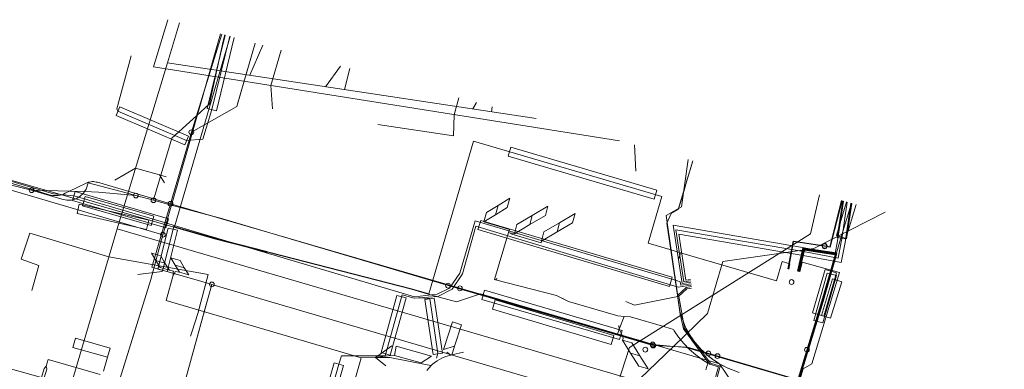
# Model space of a CAD drawing. Header units: metres. Extents: x 136717 to 137105, y 452657 to 453124.
# Tile 21 of 27: x 136853 to 136957, y 453083 to 453120. Entities that reach past the tile are written whole.
import ezdxf

# ---------------------------------------------------------------- set-up
doc = ezdxf.new("R2010")
doc.units = ezdxf.units.M
doc.header["$MEASUREMENT"] = 0
for name, color, linetype, lineweight in [('DATA_GM0344_MANTELBUIS', 7, 'Continuous', 0), ('DATA_GM0344_TELECOMMUNICATIEKAB', 7, 'Continuous', 0), ('DATA_KL1049_TELECOMMUNICATIEKAB', 7, 'Continuous', 0), ('DATA_KL1051_GTWP', 7, 'Continuous', 0), ('DATA_KL1051_KABELBED', 7, 'Continuous', 0), ('DATA_KL1051_MANTELBUIS', 7, 'Continuous', 0), ('DATA_KL1051_MOF', 7, 'Continuous', 0), ('GAS-LD_KL1081_MANTELBUIS', 7, 'Continuous', 0), ('GAS-LD_KL1081_OLIEGASCHEMIPIJP', 7, 'Continuous', 0), ('GAS-LD_KL1081_TSTUK', 7, 'Continuous', 0), ('LS_GM0344_ELEKTRICITEITSKABEL', 7, 'Continuous', 0), ('LS_KL1081_ELEKTRICITEITSKABEL', 7, 'Continuous', 0), ('LS_KL1081_MANTELBUIS', 7, 'Continuous', 0), ('LS_KL1081_MOF', 7, 'Continuous', 0), ('MS_KL1081_MANTELBUIS', 7, 'Continuous', 0), ('MS_KL1081_MOF', 7, 'Continuous', 0), ('MS_KL1081_TECHNISCHGEBOUW', 7, 'Continuous', 0), ('OVERIG_GM0344_MANTELBUIS', 7, 'Continuous', 0), ('OVERIG_GM0344_OVERIG', 7, 'Continuous', 0), ('RIOOL-VV_GM0344_RIOOLLEIDING', 7, 'Continuous', 0), ('WATER_KL1048_WATERLEIDING', 7, 'Continuous', 0)]:
    doc.layers.add(name, color=color, linetype=linetype, lineweight=lineweight)

# ---------------------------------------------------------------- blocks, each defined once
blk = doc.blocks.new('LI_21O060533_1')
at = {"layer": 'DATA_GM0344_MANTELBUIS', "color": 3, "linetype": 'Continuous', "flags": 128}
for points in [[(136909.84, 453090.61), (136903.41, 453092.25)], [(136916.28, 453088.47), (136911.11, 453089.97)], [(136921.24, 453087.29), (136917.62, 453088.34)], [(136886.83, 453075.51), (136889.11, 453083.42)], [(136892.3, 453084.09), (136896.22, 453083.3)]]:
    blk.add_lwpolyline(points, dxfattribs=at)
at = {"layer": 'DATA_GM0344_TELECOMMUNICATIEKAB', "color": 3, "linetype": 'Continuous', "flags": 128}
for points in [[(136902.21, 453098.32), (136903.43, 453099.07), (136903.7, 453100.05), (136904.92, 453100.8), (136904.65, 453099.82), (136903.43, 453099.07), (136903.7, 453100.05), (136902.48, 453099.3), (136902.21, 453098.32), (136902.21, 453098.32), (136904.55, 453097.63)], [(136905.41, 453097.08), (136905.66, 453098.05), (136907.29, 453099.01), (136907.04, 453098.04), (136908.67, 453098.99), (136908.92, 453099.96), (136907.29, 453099.01), (136907.04, 453098.04), (136905.41, 453097.08), (136905.41, 453097.08), (136905.19, 453097.15), (136904.88, 453097.17)], [(136908.27, 453096.31), (136908.52, 453097.28), (136910.15, 453098.24), (136909.9, 453097.27), (136911.53, 453098.22), (136911.78, 453099.19), (136910.15, 453098.24), (136909.9, 453097.27), (136908.27, 453096.31), (136908.27, 453096.31), (136908.22, 453096.12), (136905.15, 453097.02), (136904.88, 453097.17)], [(136869.13, 453093.24), (136868.67, 453093.99), (136867.7, 453094.27), (136867.24, 453095.03), (136868.22, 453094.75), (136868.67, 453093.99), (136867.7, 453094.27), (136868.15, 453093.52), (136869.13, 453093.24), (136869.13, 453093.24), (136869.56, 453093.16), (136869.53, 453093.03), (136869.54, 453092.72)], [(136870.18, 453093.04), (136869.73, 453093.79), (136870.7, 453093.51), (136870.25, 453094.27), (136869.27, 453094.55), (136869.73, 453093.79), (136870.7, 453093.51), (136871.16, 453092.76), (136870.18, 453093.04), (136870.18, 453093.04), (136869.75, 453093.12), (136869.72, 453092.99), (136869.54, 453092.72)], [(136898.93, 453084.69), (136899.11, 453085.26), (136897.94, 453084.93), (136898.9, 453087.83), (136899.85, 453087.52), (136899.11, 453085.26)], [(136862.63, 453084.11), (136858.97, 453085.13), (136859.25, 453086.1), (136862.9, 453085.07), (136862.63, 453084.11), (136862.63, 453084.11), (136862.21, 453082.66)], [(136916.78, 453085.89), (136917.63, 453084.53), (136918.61, 453084.26), (136919.47, 453082.9), (136918.49, 453083.16), (136917.63, 453084.53), (136918.61, 453084.26), (136917.76, 453085.63), (136916.78, 453085.89), (136916.78, 453085.89), (136916.83, 453086.08), (136916.79, 453086.37)], [(136855.68, 453081.99), (136846.25, 453084.61), (136845.97, 453083.65), (136855.42, 453081.02), (136855.68, 453081.99), (136855.68, 453081.99), (136855.97, 453082.94), (136856.18, 453083.19)], [(136892.81, 453084.28), (136892.99, 453085.26), (136896.7, 453084.24), (136895.61, 453083.51), (136892.81, 453084.28), (136892.81, 453084.28), (136892.68, 453084.32), (136892.38, 453084.28)], [(136854.5, 453077.91), (136854.76, 453078.88), (136835.55, 453084.21), (136835.26, 453083.25), (136854.5, 453077.91), (136854.5, 453077.91), (136854.72, 453077.84), (136856.23, 453082.86), (136856.18, 453083.19)]]:
    blk.add_lwpolyline(points, dxfattribs=at)
at = {"layer": 'DATA_KL1049_TELECOMMUNICATIEKAB', "color": 3, "linetype": 'Continuous', "flags": 128}
for points in [[(136924.17, 453104.75), (136923.91, 453103.89), (136923.59, 453102.82), (136923.28, 453101.76), (136922.96, 453100.69), (136922.64, 453099.63), (136921.89, 453099.2), (136921.42, 453098.19), (136922.83, 453088.79), (136923.45, 453087.17), (136923.89, 453086.4), (136924.39, 453085.68), (136924.89, 453085.1), (136925.01, 453084.97), (136925.59, 453084.41), (136926.28, 453083.87), (136927.01, 453083.4), (136927.79, 453083), (136929.04, 453082.5)], [(136924.16, 453104.75), (136922.64, 453099.63), (136921.89, 453099.2), (136921.42, 453098.19), (136922.38, 453091.77), (136922.83, 453088.79), (136923.45, 453087.17), (136923.89, 453086.4), (136924.39, 453085.68), (136924.45, 453085.62), (136924.77, 453085.24), (136924.89, 453085.1), (136925.01, 453084.97), (136925.28, 453084.71), (136925.59, 453084.41), (136925.81, 453084.24), (136926.07, 453084.04), (136926.28, 453083.87), (136926.4, 453083.79), (136926.72, 453083.59), (136927.01, 453083.4), (136927.27, 453083.27), (136927.79, 453083), (136928.2, 453082.84)]]:
    blk.add_lwpolyline(points, dxfattribs=at)
at = {"layer": 'DATA_KL1051_GTWP', "color": 3, "linetype": 'Continuous'}
for centre in [(136871.44, 453107.74), (136871.44, 453107.74), (136871.44, 453107.74), (136854.65, 453101.65), (136854.65, 453101.65), (136854.65, 453101.65), (136865.61, 453101.09), (136865.61, 453101.09), (136865.61, 453101.09), (136867.46, 453100.6), (136867.46, 453100.6), (136867.46, 453100.6), (136869.24, 453100.23), (136869.24, 453100.23), (136869.25, 453100.23), (136869.25, 453100.23), (136873.6, 453091.76), (136873.6, 453091.76), (136873.6, 453091.76), (136898.43, 453091.63), (136898.43, 453091.63), (136899.68, 453091.35), (136899.68, 453091.35), (136919.95, 453085.45), (136919.95, 453085.45), (136920, 453085.34), (136920, 453085.34)]:
    blk.add_circle(centre, 0.25, dxfattribs=at)
at = {"layer": 'DATA_KL1051_KABELBED', "color": 3, "linetype": 'Continuous', "flags": 128}
for points in [[(136867.46, 453100.6), (136867.5, 453100.74), (136869.4, 453107.1), (136871.98, 453109.47), (136873.35, 453110.73), (136874.77, 453117.3), (136874.96, 453117.95)], [(136871.44, 453107.74), (136871.98, 453109.47), (136874.65, 453118.03)], [(136878.15, 453117.09), (136876.21, 453110.44), (136871.44, 453107.74)], [(136827.58, 453109.38), (136827.78, 453109.31), (136840.27, 453105.24), (136854.65, 453101.65)], [(136869.25, 453100.23), (136869.24, 453100.23), (136867.5, 453100.74), (136861.56, 453102.48), (136861.42, 453102.51), (136861.28, 453102.54), (136861.14, 453102.55), (136861, 453102.55), (136860.86, 453102.53), (136860.72, 453102.51), (136860.58, 453102.48), (136860.44, 453102.43), (136860.31, 453102.37), (136858.63, 453101.54), (136858.19, 453101.33), (136858.01, 453101.25), (136857.83, 453101.18), (136857.64, 453101.14), (136857.45, 453101.1), (136857.25, 453101.09), (136857.06, 453101.09), (136856.86, 453101.1), (136856.67, 453101.13), (136856.48, 453101.18), (136854.94, 453101.64), (136842.91, 453105.22)], [(136869.24, 453100.23), (136869.24, 453100.23), (136871.44, 453107.74)], [(136854.65, 453101.65), (136857.82, 453100.71), (136858.36, 453100.59), (136858.83, 453100.61), (136859.34, 453100.76), (136859.73, 453100.99), (136860.11, 453101.34), (136860.21, 453101.5), (136860.37, 453101.76), (136860.58, 453102.44), (136864.6, 453101.36), (136865.61, 453101.09)], [(136865.61, 453101.09), (136861.67, 453101.46), (136860.21, 453101.5), (136858.63, 453101.54), (136854.94, 453101.64), (136854.65, 453101.65)], [(136865.61, 453101.09), (136867.46, 453100.6)], [(136869.24, 453100.23), (136869.22, 453100.13), (136867.3, 453093.58), (136872.55, 453092.07), (136873.6, 453091.76)], [(136898.43, 453091.63), (136879.69, 453097.18), (136874.5, 453098.72), (136873.56, 453098.97), (136869.22, 453100.13), (136867.46, 453100.6)], [(136869.25, 453100.23), (136873.56, 453098.97), (136874.5, 453098.69), (136879.69, 453097.18), (136899.68, 453091.35)], [(136873.6, 453091.76), (136915.98, 453079.31), (136922.12, 453085.24), (136922.13, 453085.24), (136925.71, 453088.7), (136927.31, 453094.17), (136936.89, 453095.52), (136944.39, 453099.33)], [(136864.98, 453060.59), (136873.09, 453090.01), (136873.6, 453091.76)], [(136920, 453085.34), (136898.43, 453091.63)], [(136899.68, 453091.35), (136919.91, 453085.45), (136919.95, 453085.45)], [(137061.16, 453068.02), (137043.09, 453062.8), (137036.98, 453061.04), (137036.94, 453061.03), (137036.94, 453061.03), (137036.93, 453061.03), (137029.27, 453059.75), (137025.4, 453059.29), (137025.36, 453059.28), (137020.39, 453059.12), (137015.42, 453059.36), (137010.5, 453060.02), (137005.65, 453061.09), (137005, 453061.26), (137004.82, 453061.31), (137000, 453062.74), (136980.77, 453068.45), (136947.34, 453078.16), (136946.85, 453078.3), (136923.47, 453085.12), (136922.29, 453085.23), (136922.13, 453085.24), (136919.95, 453085.45)], [(137062.19, 453067.75), (137043.09, 453062.8), (137036.99, 453061.23), (137036.98, 453061.23), (137036.8, 453061.2), (137025.4, 453059.29), (137025.36, 453059.28), (137022.75, 453059.1), (137020.19, 453059.05), (137017.42, 453059.13), (137014.79, 453059.34), (137012.16, 453059.67), (137009.86, 453060.08), (137007.29, 453060.64), (137005.65, 453061.09), (137005, 453061.26), (137004.82, 453061.31), (136947.34, 453078.16), (136946.57, 453078.39), (136932.99, 453082.39), (136923.6, 453085.16), (136922.29, 453085.23), (136922.12, 453085.24), (136920, 453085.34)]]:
    blk.add_lwpolyline(points, dxfattribs=at)
at = {"layer": 'DATA_KL1051_MANTELBUIS', "color": 3, "linetype": 'Continuous', "flags": 128}
for points in [[(136874.65, 453118.03), (136872.54, 453111.27)], [(136873.35, 453110.73), (136874.77, 453117.3)], [(136878.15, 453117.09), (136876.25, 453110.58)], [(136866.08, 453100.97), (136865.61, 453101.09), (136864.6, 453101.36), (136861.25, 453102.26)], [(136898.43, 453091.63), (136920, 453085.34)], [(136919.89, 453085.46), (136899.73, 453091.34)], [(136870.4, 453080.24), (136873.06, 453089.88)]]:
    blk.add_lwpolyline(points, dxfattribs=at)
at = {"layer": 'DATA_KL1051_MOF', "color": 3, "linetype": 'Continuous'}
for centre in [(136925.8, 453084.51), (136926.76, 453084.23)]:
    blk.add_circle(centre, 0.25, dxfattribs=at)
at = {"layer": 'GAS-LD_KL1081_MANTELBUIS', "color": 41, "linetype": 'Continuous', "flags": 128}
for points in [[(136872.11, 453109.69), (136874.49, 453118.07)], [(136857.48, 453060.91), (136858.86, 453065.59), (136866.51, 453090.15)]]:
    blk.add_lwpolyline(points, dxfattribs=at)
at = {"layer": 'GAS-LD_KL1081_OLIEGASCHEMIPIJP', "color": 41, "linetype": 'Continuous', "flags": 128}
for points in [[(136870.94, 453105.55), (136874.49, 453118.07)], [(136868.45, 453096.97), (136869.19, 453099.5), (136870.94, 453105.55)], [(136849.74, 453102.45), (136868.45, 453096.97)], [(136867.18, 453092.29), (136868.45, 453096.97)], [(136856.85, 453058.82), (136858.86, 453065.59), (136867.18, 453092.29)]]:
    blk.add_lwpolyline(points, dxfattribs=at)
at = {"layer": 'GAS-LD_KL1081_TSTUK', "color": 41, "linetype": 'Continuous'}
blk.add_circle((136868.45, 453096.97), 0.25, dxfattribs=at)
at = {"layer": 'LS_GM0344_ELEKTRICITEITSKABEL', "color": 14, "linetype": 'Continuous', "flags": 128}
for points in [[(136925.52, 453082.8), (136925.74, 453083.5), (136925.19, 453083.83), (136924.48, 453084.35), (136923.82, 453084.92), (136923.22, 453085.54), (136922.66, 453086.21), (136922.2, 453086.88), (136922.15, 453087.03), (136921.24, 453087.29), (136917.62, 453088.34), (136916.95, 453088.4), (136916.29, 453088.47), (136916.28, 453088.47), (136911.11, 453089.97), (136911.11, 453089.97), (136910.48, 453090.29), (136909.84, 453090.61), (136903.41, 453092.25), (136903.32, 453092.27), (136904.79, 453097.2), (136904.88, 453097.53), (136904.55, 453097.63)], [(136925.52, 453082.8), (136925.74, 453083.5), (136925.19, 453083.83), (136924.48, 453084.35), (136923.82, 453084.92), (136923.22, 453085.54), (136922.66, 453086.21), (136922.2, 453086.88), (136922.15, 453087.03), (136921.24, 453087.29), (136917.62, 453088.34), (136916.95, 453088.4), (136916.29, 453088.47), (136916.28, 453088.47), (136911.11, 453089.97), (136911.11, 453089.97), (136910.48, 453090.29), (136909.84, 453090.61), (136903.41, 453092.25), (136903.32, 453092.27), (136904.79, 453097.2), (136904.88, 453097.17)], [(136886.83, 453075.51), (136889.11, 453083.42), (136889.3, 453084.05), (136883.33, 453085.8), (136868.78, 453090.07), (136869.54, 453092.72)], [(136925.52, 453082.8), (136925.74, 453083.5), (136925.19, 453083.83), (136924.48, 453084.35), (136923.82, 453084.92), (136923.22, 453085.54), (136922.66, 453086.21), (136922.2, 453086.88), (136922.15, 453087.03), (136921.24, 453087.29), (136917.62, 453088.34), (136916.95, 453088.4), (136916.29, 453088.47), (136916.28, 453088.47), (136911.11, 453089.97), (136911.11, 453089.97), (136910.48, 453090.29), (136909.84, 453090.61), (136903.41, 453092.25), (136903.59, 453092.38)], [(136925.52, 453082.8), (136925.74, 453083.5), (136925.19, 453083.83), (136924.48, 453084.35), (136923.82, 453084.92), (136923.22, 453085.54), (136922.66, 453086.21), (136922.2, 453086.88), (136922.15, 453087.03), (136921.24, 453087.29), (136917.62, 453088.34), (136916.95, 453088.4), (136916.29, 453088.47), (136916.28, 453088.47), (136911.11, 453089.97), (136911.11, 453089.97), (136910.48, 453090.29), (136909.84, 453090.61), (136903.41, 453092.25), (136903.59, 453092.38)], [(136925.52, 453082.8), (136925.74, 453083.5), (136925.19, 453083.83), (136924.48, 453084.35), (136923.82, 453084.92), (136923.22, 453085.54), (136922.66, 453086.21), (136922.2, 453086.88), (136922.15, 453087.03), (136921.24, 453087.29), (136917.62, 453088.34), (136916.95, 453088.4), (136916.29, 453088.47), (136916.28, 453088.47), (136911.11, 453089.97), (136911.11, 453089.97), (136910.48, 453090.29), (136909.84, 453090.61), (136903.41, 453092.25), (136903.59, 453092.38)], [(136925.52, 453082.8), (136925.74, 453083.5), (136925.19, 453083.83), (136924.48, 453084.35), (136923.82, 453084.92), (136923.22, 453085.54), (136922.66, 453086.21), (136922.2, 453086.88), (136922.15, 453087.03), (136921.24, 453087.29), (136917.62, 453088.34), (136916.95, 453088.4), (136916.29, 453088.47), (136916.28, 453088.47), (136911.11, 453089.97), (136911.11, 453089.97), (136910.48, 453090.29), (136910.52, 453090.3)], [(136925.52, 453082.8), (136925.74, 453083.5), (136925.19, 453083.83), (136924.48, 453084.35), (136923.82, 453084.92), (136923.22, 453085.54), (136922.66, 453086.21), (136922.2, 453086.88), (136922.15, 453087.03), (136921.24, 453087.29), (136917.62, 453088.34), (136916.95, 453088.4), (136916.29, 453088.47), (136916.28, 453088.47), (136911.11, 453089.97), (136911.11, 453089.97), (136910.48, 453090.29), (136910.52, 453090.3)], [(136925.52, 453082.8), (136925.74, 453083.5), (136925.19, 453083.83), (136924.48, 453084.35), (136923.82, 453084.92), (136923.22, 453085.54), (136922.66, 453086.21), (136922.2, 453086.88), (136922.15, 453087.03), (136921.24, 453087.29), (136917.62, 453088.34), (136916.95, 453088.4), (136916.29, 453088.47), (136916.28, 453088.47), (136911.11, 453089.97), (136911.11, 453089.97), (136910.48, 453090.29), (136910.52, 453090.3)], [(136925.52, 453082.8), (136925.74, 453083.5), (136925.19, 453083.83), (136924.48, 453084.35), (136923.82, 453084.92), (136923.22, 453085.54), (136922.66, 453086.21), (136922.2, 453086.88), (136922.15, 453087.03), (136921.24, 453087.29), (136917.62, 453088.34), (136916.95, 453088.4), (136916.29, 453088.47), (136916.28, 453088.47), (136911.11, 453089.97), (136911.11, 453089.97), (136910.48, 453090.29), (136910.52, 453090.3)], [(136925.52, 453082.8), (136925.74, 453083.5), (136925.19, 453083.83), (136924.48, 453084.35), (136923.82, 453084.92), (136923.22, 453085.54), (136922.66, 453086.21), (136922.2, 453086.88), (136922.15, 453087.03), (136921.24, 453087.29), (136917.62, 453088.34), (136916.95, 453088.4), (136916.43, 453087.05), (136916.79, 453086.37)], [(136925.52, 453082.8), (136925.74, 453083.5), (136925.19, 453083.83), (136924.48, 453084.35), (136923.82, 453084.92), (136923.22, 453085.54), (136922.66, 453086.21), (136922.2, 453086.88), (136922.15, 453087.03), (136921.24, 453087.29), (136917.62, 453088.34), (136916.95, 453088.4), (136916.43, 453087.05), (136916.4, 453087.46)], [(136925.52, 453082.8), (136925.74, 453083.5), (136925.19, 453083.83), (136924.48, 453084.35), (136923.82, 453084.92), (136923.22, 453085.54), (136922.66, 453086.21), (136922.2, 453086.88), (136922.15, 453087.03), (136921.24, 453087.29), (136917.62, 453088.34), (136916.95, 453088.4), (136916.43, 453087.05), (136916.4, 453087.46)], [(136925.52, 453082.8), (136925.74, 453083.5), (136925.19, 453083.83), (136924.48, 453084.35), (136923.82, 453084.92), (136923.22, 453085.54), (136922.66, 453086.21), (136922.2, 453086.88), (136922.15, 453087.03), (136921.24, 453087.29), (136917.62, 453088.34), (136916.95, 453088.4), (136916.43, 453087.05), (136916.4, 453087.46)], [(136925.52, 453082.8), (136925.74, 453083.5), (136925.19, 453083.83), (136924.48, 453084.35), (136923.82, 453084.92), (136923.22, 453085.54), (136922.66, 453086.21), (136922.2, 453086.88), (136922.15, 453087.03), (136921.24, 453087.29), (136917.62, 453088.34), (136916.95, 453088.4), (136916.43, 453087.05), (136916.26, 453086.52)], [(136886.83, 453075.51), (136889.11, 453083.42), (136889.3, 453084.05), (136890.8, 453084.07), (136892.51, 453085.31)], [(136886.83, 453075.51), (136889.11, 453083.42), (136889.3, 453084.05), (136890.8, 453084.07), (136892.3, 453084.09), (136896.22, 453083.3), (136896.67, 453083.26), (136896.8, 453083.39), (136897.27, 453083.73), (136897.77, 453084.02), (136898.21, 453084.19), (136898.74, 453084.34), (136898.83, 453084.36), (136898.93, 453084.69)], [(136886.83, 453075.51), (136889.11, 453083.42), (136889.3, 453084.05), (136890.8, 453084.07), (136892.3, 453084.09), (136896.22, 453083.3), (136896.67, 453083.26), (136896.8, 453083.39), (136897.27, 453083.73), (136897.77, 453084.02), (136898.21, 453084.19), (136898.74, 453084.34), (136898.83, 453084.36), (136900.04, 453084.64)], [(136886.83, 453075.51), (136889.11, 453083.42), (136889.3, 453084.05), (136890.8, 453084.07), (136892.3, 453084.09), (136896.22, 453083.3), (136896.67, 453083.26), (136896.8, 453083.39), (136897.27, 453083.73), (136897.77, 453084.02), (136898.21, 453084.19), (136898.74, 453084.34), (136898.3, 453084.63)], [(136861.85, 453082.29), (136856.39, 453083.89), (136856.18, 453083.19)], [(136886.83, 453075.51), (136889.11, 453083.42), (136889.3, 453084.05), (136890.8, 453084.07), (136892.38, 453084.28)], [(136886.83, 453075.51), (136889.11, 453083.42), (136889.3, 453084.05), (136890.8, 453084.07), (136892.3, 453084.09), (136896.22, 453083.3), (136896.67, 453083.26), (136896.19, 453082.72)], [(136886.83, 453075.51), (136889.11, 453083.42), (136889.3, 453084.05), (136890.8, 453084.07), (136891.88, 453083.22)], [(136886.83, 453075.51), (136889.11, 453083.42), (136889.3, 453084.05), (136890.8, 453084.07), (136891.88, 453083.22)], [(136886.83, 453075.51), (136889.11, 453083.42), (136889.3, 453084.05), (136890.8, 453084.07), (136891.88, 453083.22)]]:
    blk.add_lwpolyline(points, dxfattribs=at)
at = {"layer": 'LS_KL1081_ELEKTRICITEITSKABEL', "color": 14, "linetype": 'Continuous', "flags": 128}
for points in [[(136933.3, 453078.99), (136931.77, 453079.5), (136931.76, 453079.48), (136928.98, 453080.47), (136926.99, 453083.42), (136901.83, 453090.76), (136899.32, 453089.92), (136896.59, 453090.67), (136894.58, 453091.26), (136879.73, 453095.06), (136879.39, 453095.2), (136873.91, 453096.6), (136869.68, 453097.81), (136875.51, 453117.8)], [(136934.26, 453093.36), (136934.36, 453093.92), (136933.56, 453094.16), (136932.96, 453092.13), (136922.87, 453095.09), (136921.74, 453095.43), (136919.47, 453096.09), (136920.91, 453100.98), (136901.11, 453106.8), (136896.41, 453090.77), (136894.6, 453091.3), (136879.74, 453095.11), (136879.38, 453095.15), (136873.89, 453096.55), (136825.89, 453110.33), (136824.37, 453110.76)], [(136940.84, 453100.28), (136939.8, 453096.87), (136939.28, 453095.06), (136935.75, 453095.59), (136935.18, 453093.15)], [(136938.02, 453095.76), (136938.62, 453095.67), (136939.86, 453100.54)], [(136939.81, 453100.56), (136938.58, 453095.72), (136938.03, 453095.81)], [(136938.03, 453095.81), (136934.71, 453096.3), (136934.16, 453093.38)], [(136934.21, 453093.37), (136934.75, 453096.25), (136938.02, 453095.76)], [(136922.69, 453094.47), (136922.87, 453095.09)], [(136935.38, 453093.1), (136935.9, 453095.36), (136939.13, 453094.88), (136937.74, 453090.02), (136934.26, 453078.66), (136933.3, 453078.99)], [(136935.23, 453093.14), (136935.78, 453095.53), (136939.32, 453095.01), (136937.88, 453089.98), (136934.69, 453079.54)], [(136935.33, 453093.11), (136935.86, 453095.42), (136939.19, 453094.93), (136937.79, 453090.01), (136935.03, 453081.01)], [(136935.28, 453093.12), (136935.82, 453095.48), (136939.25, 453094.97), (136937.83, 453089.99), (136935.08, 453080.99)], [(136935.43, 453093.09), (136935.66, 453094.09), (136939.58, 453093), (136936.67, 453083.43), (136935.78, 453082.9), (136934.75, 453079.55), (136934.67, 453079.48), (136924.63, 453046.47), (136923.54, 453042.71), (136942.58, 453037.13)]]:
    blk.add_lwpolyline(points, dxfattribs=at)
at = {"layer": 'LS_KL1081_MANTELBUIS', "color": 14, "linetype": 'Continuous', "flags": 128}
for points in [[(136904.75, 453105.21), (136920.1, 453100.7), (136920.38, 453101.66), (136905.03, 453106.17), (136904.75, 453105.21)], [(136860.01, 453100.02), (136867.22, 453097.95), (136867.49, 453098.91), (136860.28, 453100.98), (136860.01, 453100.02)], [(136859.42, 453099.22), (136866.74, 453097.53), (136866.96, 453098.5), (136859.64, 453100.2), (136859.42, 453099.22)], [(136940.33, 453100.42), (136939.26, 453096.89)], [(136939.26, 453096.89), (136940.26, 453096.59), (136941.35, 453100.15)], [(136936.75, 453088.77), (136937.95, 453088.42), (136939.29, 453092.97), (136938.09, 453093.32), (136936.75, 453088.77)], [(136936.88, 453087.98), (136937.84, 453087.71), (136939.26, 453092.68), (136938.3, 453092.95), (136936.88, 453087.98)], [(136937.69, 453088.5), (136938.65, 453088.21), (136939.82, 453092.04), (136938.86, 453092.34), (136937.69, 453088.5)], [(136916.46, 453085.97), (136916.74, 453086.93), (136902.27, 453091.15), (136901.99, 453090.19), (136916.46, 453085.97)], [(136903.1, 453089.17), (136915.59, 453085.45), (136915.88, 453086.41), (136903.39, 453090.13), (136903.1, 453089.17)]]:
    blk.add_lwpolyline(points, dxfattribs=at)
at = {"layer": 'LS_KL1081_MOF', "color": 14, "linetype": 'Continuous'}
for centre in [(136938.02, 453095.76), (136938.03, 453095.81)]:
    blk.add_circle(centre, 0.25, dxfattribs=at)
at = {"layer": 'MS_KL1081_MANTELBUIS', "color": 12, "linetype": 'Continuous', "flags": 128}
for points in [[(136859.42, 453099.22), (136866.74, 453097.53), (136866.96, 453098.5), (136859.64, 453100.2), (136859.42, 453099.22)], [(136940.33, 453100.42), (136939.26, 453096.89)], [(136939.26, 453096.89), (136940.26, 453096.59), (136941.35, 453100.15)], [(136936.75, 453088.77), (136937.95, 453088.42), (136939.29, 453092.97), (136938.09, 453093.32), (136936.75, 453088.77)], [(136936.88, 453087.98), (136937.84, 453087.71), (136939.26, 453092.68), (136938.3, 453092.95), (136936.88, 453087.98)], [(136903.1, 453089.17), (136915.59, 453085.45), (136915.88, 453086.41), (136903.39, 453090.13), (136903.1, 453089.17)]]:
    blk.add_lwpolyline(points, dxfattribs=at)
at = {"layer": 'MS_KL1081_MOF', "color": 12, "linetype": 'Continuous'}
for centre in [(136919.17, 453084.91), (136936.16, 453084.9)]:
    blk.add_circle(centre, 0.25, dxfattribs=at)
at = {"layer": 'MS_KL1081_TECHNISCHGEBOUW', "color": 12, "linetype": 'Continuous'}
blk.add_circle((136934.55, 453092.01), 0.25, dxfattribs=at)
at = {"layer": 'OVERIG_GM0344_MANTELBUIS', "color": 111, "linetype": 'Continuous', "flags": 128}
for points in [[(136875.96, 453117.68), (136874.08, 453109.99), (136873.1, 453110.23), (136875, 453117.94)], [(136863.52, 453109.48), (136863.92, 453110.4), (136871.14, 453107.32), (136870.75, 453106.4), (136863.52, 453109.48)], [(136859.24, 453101.53), (136869.03, 453098.65), (136868.75, 453097.69), (136858.95, 453100.57), (136859.24, 453101.53)], [(136940.34, 453096.53), (136939.35, 453096.68), (136939.93, 453100.53)], [(136940.9, 453100.27), (136940.34, 453096.53)], [(136901.87, 453098.48), (136922.01, 453092.51), (136921.73, 453091.55), (136901.58, 453097.52), (136901.87, 453098.48)], [(136867.92, 453093.35), (136869.02, 453097.68), (136869.99, 453097.44), (136868.89, 453093.11), (136867.92, 453093.35)], [(136891.4, 453084.61), (136893.06, 453090.6), (136894.02, 453090.34), (136892.36, 453084.34), (136891.4, 453084.61)], [(136895.98, 453090.16), (136896.96, 453090.32), (136897.86, 453084.55), (136896.88, 453084.4), (136895.98, 453090.16)], [(136884.19, 453075.51), (136886.47, 453083.53), (136887.43, 453083.26), (136885.15, 453075.24), (136884.19, 453075.51)]]:
    blk.add_lwpolyline(points, dxfattribs=at)
at = {"layer": 'OVERIG_GM0344_OVERIG', "color": 111, "linetype": 'Continuous', "flags": 128}
for points in [[(136875.48, 453117.81), (136873.59, 453110.11), (136872.66, 453107.02), (136870.94, 453106.86), (136863.72, 453109.94), (136863.61, 453110.2), (136865.13, 453115.75)], [(136824.4, 453110.86), (136844.58, 453104.9), (136856.95, 453101.26), (136859.11, 453101.05), (136868.85, 453098.18), (136869.65, 453097.96), (136893.27, 453090.95), (136894.91, 453090.47), (136897.27, 453090.72), (136898.6, 453091.38), (136899.66, 453092.94), (136901.29, 453098.44), (136907.86, 453096.49), (136922.45, 453092.16), (136922.85, 453092.03), (136922.91, 453091.67), (136923.98, 453091.83)], [(136923.69, 453104.88), (136922.97, 453099.9), (136921.37, 453099.01), (136922.59, 453090.48), (136918.05, 453089.59), (136917.11, 453089.98)], [(136935.5, 453095.66), (136939.12, 453094.99), (136939.39, 453096.32), (136940.02, 453100.5)], [(136935.82, 453095.2), (136939.44, 453094.52), (136939.78, 453096.24), (136939.82, 453096.54), (136940.41, 453100.4)], [(136936.14, 453094.73), (136939.75, 453094.05), (136940.17, 453096.16), (136940.79, 453100.29)], [(136869.65, 453097.96), (136869.53, 453097.56), (136868.47, 453093.43), (136868.38, 453093.13), (136865.8, 453092.81)], [(136923.96, 453091.98), (136923.03, 453091.84), (136922.1, 453097.97), (136935.5, 453095.66)], [(136924, 453091.68), (136922.62, 453091.48), (136901.35, 453097.86), (136899.96, 453092.88), (136898.88, 453091.25), (136897.35, 453090.49), (136895.31, 453090.35), (136894.86, 453090.3), (136893.61, 453090.65), (136891.83, 453084.25), (136887.24, 453084.25), (136886.96, 453083.38), (136884.69, 453075.37), (136883.61, 453071.58), (136881.22, 453062.98), (136880.55, 453060.06), (136879.56, 453056.51), (136879.26, 453055.4), (136872.6, 453057.32), (136858.38, 453061.48), (136849.11, 453064.25), (136843.81, 453065.82), (136836, 453068.11), (136832.46, 453069.09)], [(136923.94, 453092.12), (136923.22, 453092.02), (136922.39, 453097.49), (136935.82, 453095.2)], [(136923.91, 453092.27), (136923.42, 453092.2), (136922.68, 453097.03), (136936.14, 453094.73)], [(136917.64, 453044.41), (136919.04, 453049.41), (136919.79, 453052.41), (136922.46, 453061.98), (136922.94, 453063.8), (136925.81, 453073.78), (136925.19, 453074.1), (136924.77, 453075.09), (136925.44, 453077.49), (136926.43, 453080.94), (136927.06, 453083.19), (136926.01, 453083.49), (136923.29, 453087.12), (136922.73, 453090.32), (136922.7, 453090.52), (136923.54, 453091.31), (136924.04, 453091.38)], [(136923.48, 453091.45), (136922.54, 453090.58), (136922.84, 453088.64), (136923.18, 453087.09), (136925.92, 453083.38), (136926.87, 453083.11), (136926.28, 453081), (136925.25, 453077.55), (136924.84, 453076.19), (136925.53, 453074.02), (136954.07, 453065.71), (136974.88, 453059.65), (137010.43, 453049.29), (137019.13, 453046.87), (137022.39, 453045.97), (137027.62, 453045.46), (137035.94, 453045.34), (137041.47, 453046.11), (137046.32, 453047.39), (137050.95, 453049.01), (137052.1, 453056.14)], [(136923.48, 453091.45), (136924.02, 453091.53)], [(136895.31, 453090.35), (136896.52, 453090.27), (136897.34, 453084.52), (136897.22, 453084)]]:
    blk.add_lwpolyline(points, dxfattribs=at)
at = {"layer": 'RIOOL-VV_GM0344_RIOOLLEIDING', "color": 211, "linetype": 'Continuous', "flags": 128}
for points in [[(136867.46, 453114.59), (136868.96, 453119.55)], [(136870.2, 453119.22), (136868.94, 453115.04)], [(136877.59, 453113.73), (136878.95, 453116.88)], [(136879.81, 453112.63), (136880.89, 453116.36)], [(136863.63, 453097.61), (136868.94, 453115.04)], [(136867.46, 453114.59), (136916.45, 453106.82)], [(136907.69, 453109.17), (136868.94, 453115.04)], [(136885.55, 453112.52), (136887.11, 453114.69)], [(136887.53, 453112.22), (136888.09, 453114.42)], [(136879.81, 453112.63), (136879.99, 453110.19)], [(136899.55, 453111.35), (136899.07, 453109.58)], [(136901.02, 453110.18), (136901.41, 453110.85)], [(136903, 453109.88), (136903.08, 453110.41)], [(136891.04, 453108.56), (136899.02, 453107.35), (136899.07, 453109.58)], [(136918.04, 453106.4), (136918.19, 453103.66)], [(136863.38, 453102.72), (136865.57, 453103.97)], [(136865.57, 453103.97), (136868.1, 453103.26)], [(136868.1, 453103.26), (136868.61, 453102.43)], [(136868.1, 453103.26), (136868.8, 453103.06)], [(136853.56, 453094.42), (136854.47, 453097.14), (136862.76, 453094.66)], [(136854.13, 453065.49), (136863.63, 453097.61)], [(136863.63, 453097.61), (136931.26, 453077.85)], [(136853.56, 453094.42), (136855.42, 453093.75), (136854.68, 453091.13)], [(136872.13, 453088.69), (136873.22, 453092.81), (136862.76, 453094.66)], [(136871.35, 453086.32), (136871.54, 453086.86), (136872.13, 453088.69)]]:
    blk.add_lwpolyline(points, dxfattribs=at)
at = {"layer": 'WATER_KL1048_WATERLEIDING', "color": 5, "linetype": 'Continuous', "flags": 128}
blk.add_lwpolyline([(136906.92, 453052.03), (136908.22, 453056.53), (136917.52, 453085.13), (136936.55, 453097.06), (136937.47, 453101.18)], dxfattribs=at)

msp = doc.modelspace()

# ---------------------------------------------------------------- block references
at = {"linetype": 'Continuous'}
msp.add_blockref('LI_21O060533_1', (0, 0), dxfattribs=at)

doc.saveas('drawing.dxf')
